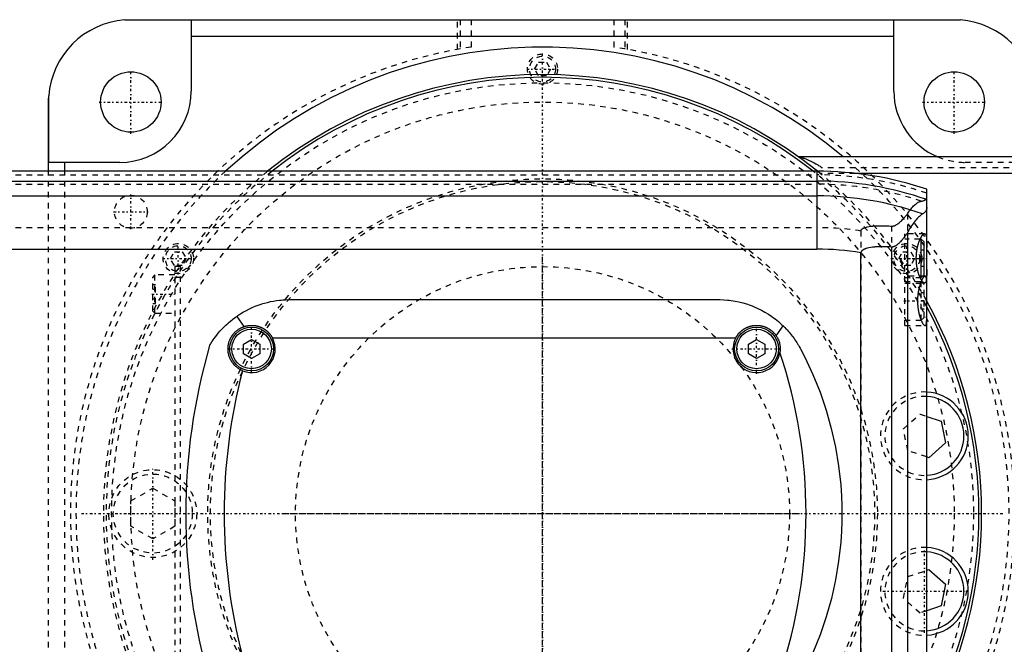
# Model space of a CAD drawing. Extents: x -502 to 174, y -90 to 90.
# Tile 12 of 13: x -95 to 84, y -24 to 90. Entities that reach past the tile are written whole.
import ezdxf

# ---------------------------------------------------------------- set-up
doc = ezdxf.new("R2010")
doc.units = 0
doc.linetypes.add('CENTER', pattern=[1.5, 0.45, -0.5, 0.05, -0.5])
doc.linetypes.add('DASHED', pattern=[2, 1, -1])
for name, color, linetype in [('AM_0', 7, 'CONTINUOUS'), ('AM_3', 7, 'DASHED'), ('AM_7', 7, 'CENTER')]:
    doc.layers.add(name, color=color, linetype=linetype)

msp = doc.modelspace()

# ---------------------------------------------------------------- linework, layer by layer
at = {"layer": 'AM_0', "color": 7, "linetype": 'CONTINUOUS'}
for p, q in [((-76.12, 89.96), (-64, 89.96)), ((-75, 90), (75, 90)), ((-64, 89.96), (-64, 77)), ((64, 89.96), (76.12, 89.96)), ((64, 77), (64, 89.96)), ((-64, 87), (64, 87)), ((-89.96, 64), (-89.96, 76.12)), ((-90, 62.39), (-90, 75)), ((127, 65), (46.64, 65)), ((-77, 64), (-89.96, 64)), ((-87, 62.39), (-87, 64)), ((50, 62.39), (-240, 62.39)), ((50, 62.39), (50, 48.19)), ((127, 62), (56.95, 62)), ((-187.95, 60.6), (50, 60.6)), ((-146.27, 57.89), (50, 57.89)), ((70, -59.1), (70, 59.1)), ((66.48, 51.17), (66.48, -51.17)), ((63.58, 48.57), (63.58, -48.57)), ((69, 50), (68.79, 50)), ((69.5, 49.5), (69, 50)), ((69, 43), (69, 50)), ((69.5, 43.5), (69.5, 49.5)), ((-125.1, 48.19), (50, 48.19)), ((58, -47.52), (58, 47.52)), ((69, 43), (69.5, 43.5)), ((68.79, 43), (69, 43)), ((-46, 39), (32, 39)), ((-55.72, 35.94), (-54.39, 34.07)), ((42.58, 32.38), (43.84, 34.2)), ((-54.5, 30.87), (-53, 31.73)), ((-54.5, 29.13), (-54.5, 30.87)), ((-53, 31.73), (-51.5, 30.87)), ((-51.5, 30.87), (-51.5, 29.13)), ((-49.19, 32), (35.19, 32)), ((37.5, 30.87), (39, 31.73)), ((37.5, 29.13), (37.5, 30.87)), ((39, 31.73), (40.5, 30.87)), ((40.5, 30.87), (40.5, 29.13)), ((-53, 28.27), (-54.5, 29.13)), ((-51.5, 29.13), (-53, 28.27)), ((39, 28.27), (37.5, 29.13)), ((40.5, 29.13), (39, 28.27)), ((70, 17.7), (72.6, 16.83)), ((72.6, 16.83), (73.41, 12.87)), ((73.41, 12.87), (70.38, 10.19)), ((70.38, 10.19), (70, 10.32)), ((70, -10.32), (70.38, -10.19)), ((70.38, -10.19), (73.41, -12.87)), ((73.41, -12.87), (72.6, -16.83)), ((72.6, -16.83), (70, -17.7))]:
    msp.add_line(p, q, dxfattribs=at)
for points in [[(-76.12, 89.96, 0), (-75.93, 89.97, 0), (-75.56, 89.99, 0), (-75.18, 90, 0), (-75, 90, 0)], [(75, 90, 0), (75.18, 90, 0), (75.56, 89.99, 0), (75.93, 89.97, 0), (76.12, 89.96, 0)], [(-90, 75, 0), (-90, 75.18, 0), (-89.99, 75.56, 0), (-89.97, 75.93, 0), (-89.96, 76.12, 0)], [(70, 55.78, 0), (70, 55.74, 0), (69.99, 55.66, 0), (69.99, 55.58, 0), (69.98, 55.55, 0), (69.97, 55.51, 0), (69.95, 55.44, 0), (69.93, 55.37, 0), (69.9, 55.3, 0), (69.87, 55.23, 0), (69.84, 55.16, 0), (69.82, 55.13, 0), (69.79, 55.1, 0), (69.75, 55.03, 0), (69.7, 54.97, 0), (69.64, 54.91, 0), (69.58, 54.85, 0), (69.51, 54.79, 0), (69.48, 54.76, 0), (69.44, 54.73, 0), (69.37, 54.68, 0), (69.28, 54.63, 0), (69.24, 54.6, 0)], [(69.24, 54.6, 0), (69.18, 54.57, 0), (69.06, 54.49, 0), (68.94, 54.39, 0), (68.87, 54.34, 0), (68.8, 54.28, 0), (68.66, 54.16, 0), (68.52, 54.02, 0), (68.37, 53.87, 0), (68.21, 53.71, 0), (68.05, 53.53, 0), (67.97, 53.43, 0), (67.89, 53.34, 0), (67.72, 53.13, 0), (67.56, 52.91, 0), (67.39, 52.68, 0), (67.22, 52.44, 0), (67.05, 52.18, 0), (66.97, 52.04, 0), (66.88, 51.91, 0), (66.72, 51.62, 0), (66.55, 51.33, 0), (66.48, 51.17, 0)], [(66.48, 51.17, 0), (66.4, 51.06, 0), (66.26, 50.84, 0), (66.11, 50.63, 0), (66.03, 50.53, 0), (65.95, 50.43, 0), (65.8, 50.23, 0), (65.65, 50.04, 0), (65.49, 49.85, 0), (65.34, 49.68, 0), (65.19, 49.52, 0), (65.11, 49.44, 0), (65.03, 49.36, 0), (64.88, 49.22, 0), (64.74, 49.09, 0), (64.58, 48.96, 0), (64.49, 48.89, 0), (64.46, 48.88, 0), (64.43, 48.86, 0), (64.42, 48.85, 0), (64.41, 48.84, 0), (64.38, 48.82, 0), (64.35, 48.8, 0), (64.32, 48.78, 0), (64.29, 48.77, 0), (64.26, 48.75, 0), (64.25, 48.74, 0), (64.24, 48.73, 0), (64.21, 48.72, 0), (64.18, 48.7, 0), (64.16, 48.7, 0), (64.15, 48.69, 0), (64.12, 48.68, 0), (64.08, 48.66, 0), (64.07, 48.66, 0), (64.05, 48.65, 0), (64.02, 48.64, 0), (63.99, 48.63, 0), (63.96, 48.62, 0), (63.93, 48.61, 0), (63.9, 48.6, 0), (63.88, 48.59, 0), (63.86, 48.59, 0), (63.83, 48.58, 0), (63.8, 48.58, 0), (63.76, 48.57, 0), (63.73, 48.57, 0), (63.7, 48.57, 0), (63.68, 48.57, 0), (63.66, 48.57, 0), (63.63, 48.57, 0), (63.6, 48.57, 0), (63.58, 48.57, 0)], [(69.59, 42, 0), (69.58, 42, 0), (69.55, 42, 0), (69.52, 42.01, 0), (69.51, 42.02, 0), (69.49, 42.02, 0), (69.46, 42.04, 0), (69.43, 42.06, 0), (69.4, 42.08, 0), (69.37, 42.1, 0), (69.33, 42.13, 0), (69.32, 42.15, 0), (69.3, 42.17, 0), (69.26, 42.2, 0), (69.23, 42.25, 0), (69.19, 42.29, 0), (69.16, 42.34, 0), (69.12, 42.39, 0), (69.1, 42.42, 0), (69.08, 42.45, 0), (69.05, 42.51, 0), (69.01, 42.57, 0), (68.99, 42.6, 0), (68.97, 42.63, 0), (68.93, 42.7, 0), (68.9, 42.77, 0), (68.88, 42.81, 0), (68.86, 42.85, 0), (68.82, 42.92, 0), (68.78, 43, 0), (68.75, 43.09, 0), (68.71, 43.17, 0), (68.68, 43.26, 0), (68.66, 43.3, 0), (68.64, 43.34, 0), (68.61, 43.43, 0), (68.58, 43.53, 0), (68.54, 43.62, 0), (68.51, 43.73, 0), (68.48, 43.83, 0), (68.46, 43.88, 0), (68.45, 43.93, 0), (68.42, 44.04, 0), (68.39, 44.16, 0), (68.36, 44.27, 0), (68.33, 44.39, 0), (68.3, 44.51, 0), (68.29, 44.57, 0), (68.28, 44.63, 0), (68.25, 44.75, 0), (68.23, 44.87, 0), (68.21, 45, 0), (68.19, 45.13, 0), (68.17, 45.26, 0), (68.16, 45.32, 0), (68.15, 45.39, 0), (68.14, 45.52, 0), (68.13, 45.65, 0), (68.12, 45.78, 0), (68.11, 45.91, 0), (68.1, 46.04, 0), (68.1, 46.11, 0), (68.09, 46.17, 0), (68.09, 46.31, 0), (68.09, 46.44, 0), (68.09, 46.5, 0), (68.09, 46.56, 0), (68.09, 46.69, 0), (68.09, 46.83, 0), (68.1, 46.89, 0), (68.1, 46.96, 0), (68.11, 47.09, 0), (68.12, 47.22, 0), (68.13, 47.35, 0), (68.14, 47.48, 0), (68.15, 47.61, 0), (68.16, 47.68, 0), (68.17, 47.74, 0), (68.19, 47.87, 0), (68.21, 48, 0), (68.23, 48.13, 0), (68.25, 48.25, 0), (68.28, 48.37, 0), (68.29, 48.43, 0), (68.3, 48.49, 0), (68.33, 48.61, 0), (68.36, 48.73, 0), (68.39, 48.84, 0), (68.42, 48.96, 0), (68.45, 49.07, 0), (68.46, 49.12, 0), (68.48, 49.17, 0), (68.51, 49.27, 0), (68.54, 49.38, 0), (68.58, 49.47, 0), (68.61, 49.57, 0), (68.64, 49.66, 0), (68.66, 49.7, 0), (68.68, 49.74, 0), (68.71, 49.83, 0), (68.75, 49.91, 0), (68.78, 50, 0), (68.82, 50.08, 0), (68.86, 50.15, 0), (68.88, 50.19, 0), (68.9, 50.23, 0), (68.93, 50.3, 0), (68.97, 50.37, 0), (68.99, 50.4, 0), (69.01, 50.43, 0), (69.05, 50.49, 0), (69.08, 50.55, 0), (69.1, 50.58, 0), (69.12, 50.61, 0), (69.16, 50.66, 0), (69.19, 50.71, 0), (69.23, 50.75, 0), (69.26, 50.8, 0), (69.3, 50.83, 0), (69.32, 50.85, 0), (69.33, 50.87, 0), (69.37, 50.9, 0), (69.4, 50.92, 0), (69.43, 50.94, 0), (69.46, 50.96, 0), (69.49, 50.98, 0), (69.51, 50.98, 0), (69.52, 50.99, 0), (69.55, 51, 0), (69.58, 51, 0), (69.59, 51, 0)], [(69.59, 51, 0), (69.62, 51, 0), (69.67, 50.98, 0), (69.72, 50.95, 0), (69.74, 50.93, 0), (69.76, 50.9, 0), (69.8, 50.83, 0), (69.84, 50.75, 0), (69.87, 50.65, 0), (69.9, 50.53, 0), (69.92, 50.4, 0), (69.93, 50.32, 0), (69.94, 50.25, 0), (69.96, 50.08, 0), (69.97, 49.91, 0), (69.98, 49.73, 0), (69.99, 49.53, 0), (69.99, 49.33, 0), (69.99, 49.22, 0), (70, 49.1, 0), (70, 48.87, 0), (70, 48.62, 0), (70, 48.5, 0)], [(63.58, 48.57, 0), (63.41, 48.58, 0), (63.07, 48.6, 0), (62.74, 48.62, 0), (62.57, 48.62, 0), (62.4, 48.63, 0), (62.07, 48.63, 0), (61.74, 48.63, 0), (61.42, 48.63, 0), (61.1, 48.62, 0), (60.78, 48.6, 0), (60.62, 48.58, 0), (60.46, 48.57, 0), (60.14, 48.54, 0), (59.8, 48.49, 0), (59.46, 48.43, 0), (59.13, 48.35, 0), (58.95, 48.3, 0), (58.9, 48.28, 0), (58.85, 48.27, 0), (58.82, 48.26, 0), (58.8, 48.25, 0), (58.75, 48.23, 0), (58.69, 48.21, 0), (58.67, 48.2, 0), (58.64, 48.19, 0), (58.59, 48.16, 0), (58.54, 48.14, 0), (58.51, 48.13, 0), (58.49, 48.11, 0), (58.44, 48.09, 0), (58.39, 48.06, 0), (58.34, 48.03, 0), (58.3, 48, 0), (58.25, 47.97, 0), (58.23, 47.95, 0), (58.21, 47.93, 0), (58.19, 47.91, 0), (58.18, 47.9, 0), (58.17, 47.9, 0), (58.17, 47.89, 0), (58.17, 47.89, 0), (58.16, 47.88, 0), (58.15, 47.88, 0), (58.15, 47.87, 0), (58.14, 47.86, 0), (58.13, 47.86, 0), (58.13, 47.85, 0), (58.13, 47.85, 0), (58.12, 47.84, 0), (58.12, 47.83, 0), (58.11, 47.83, 0), (58.11, 47.82, 0), (58.1, 47.81, 0), (58.1, 47.81, 0), (58.09, 47.81, 0), (58.09, 47.8, 0), (58.08, 47.79, 0), (58.08, 47.78, 0), (58.07, 47.78, 0), (58.07, 47.77, 0), (58.07, 47.76, 0), (58.07, 47.76, 0), (58.06, 47.75, 0), (58.06, 47.74, 0), (58.05, 47.73, 0), (58.05, 47.73, 0), (58.04, 47.72, 0), (58.04, 47.71, 0), (58.04, 47.71, 0), (58.04, 47.7, 0), (58.03, 47.69, 0), (58.03, 47.69, 0), (58.03, 47.68, 0), (58.03, 47.67, 0), (58.02, 47.67, 0), (58.02, 47.66, 0), (58.02, 47.66, 0), (58.02, 47.65, 0), (58.02, 47.64, 0), (58.01, 47.63, 0), (58.01, 47.62, 0), (58.01, 47.61, 0), (58.01, 47.61, 0), (58.01, 47.6, 0), (58.01, 47.59, 0), (58, 47.58, 0), (58, 47.57, 0), (58, 47.57, 0), (58, 47.56, 0), (58, 47.55, 0), (58, 47.55, 0), (58, 47.54, 0), (58, 47.53, 0), (58, 47.52, 0)], [(70, 44.5, 0), (70, 44.38, 0), (70, 44.13, 0), (70, 43.9, 0), (69.99, 43.78, 0), (69.99, 43.67, 0), (69.99, 43.47, 0), (69.98, 43.27, 0), (69.97, 43.09, 0), (69.96, 42.92, 0), (69.94, 42.75, 0), (69.93, 42.68, 0), (69.92, 42.6, 0), (69.9, 42.47, 0), (69.87, 42.35, 0), (69.84, 42.25, 0), (69.8, 42.17, 0), (69.76, 42.1, 0), (69.74, 42.07, 0), (69.72, 42.05, 0), (69.67, 42.02, 0), (69.62, 42, 0), (69.59, 42, 0)], [(-55.72, 35.94, 0), (-55.48, 36.11, 0), (-54.98, 36.44, 0), (-54.46, 36.74, 0), (-54.2, 36.89, 0), (-53.94, 37.03, 0), (-53.41, 37.3, 0), (-52.88, 37.55, 0), (-52.33, 37.78, 0), (-51.78, 37.99, 0), (-51.23, 38.18, 0), (-50.95, 38.26, 0), (-50.68, 38.34, 0), (-50.12, 38.49, 0), (-49.56, 38.62, 0), (-49, 38.73, 0), (-48.45, 38.82, 0), (-47.89, 38.89, 0), (-47.62, 38.92, 0), (-47.34, 38.95, 0), (-46.8, 38.98, 0), (-46.27, 39, 0), (-46, 39, 0)], [(32, 39, 0), (32.33, 39, 0), (33, 38.97, 0), (33.69, 38.92, 0), (34.03, 38.88, 0), (34.38, 38.83, 0), (35.07, 38.72, 0), (35.77, 38.58, 0), (36.46, 38.4, 0), (37.16, 38.2, 0), (37.85, 37.96, 0), (38.19, 37.83, 0), (38.53, 37.7, 0), (39.21, 37.4, 0), (39.87, 37.07, 0), (40.52, 36.71, 0), (41.16, 36.32, 0), (41.78, 35.91, 0), (42.08, 35.69, 0), (42.38, 35.46, 0), (42.96, 34.99, 0), (43.55, 34.48, 0), (43.84, 34.2, 0)], [(-60.65, 30.62, 0), (-60.65, 30.62, 0), (-60.65, 30.62, 0), (-60.65, 30.63, 0), (-60.64, 30.63, 0), (-60.64, 30.64, 0), (-60.64, 30.65, 0), (-60.63, 30.66, 0), (-60.62, 30.68, 0), (-60.61, 30.7, 0), (-60.59, 30.72, 0), (-60.59, 30.73, 0), (-60.58, 30.74, 0), (-60.57, 30.76, 0), (-60.55, 30.79, 0), (-60.53, 30.82, 0), (-60.52, 30.85, 0), (-60.5, 30.88, 0), (-60.49, 30.9, 0), (-60.48, 30.91, 0), (-60.45, 30.95, 0), (-60.43, 30.98, 0), (-60.42, 31, 0), (-60.41, 31.02, 0), (-60.39, 31.06, 0), (-60.36, 31.09, 0), (-60.35, 31.11, 0), (-60.34, 31.13, 0), (-60.31, 31.17, 0), (-60.29, 31.21, 0), (-60.26, 31.26, 0), (-60.23, 31.3, 0), (-60.2, 31.34, 0), (-60.19, 31.36, 0), (-60.17, 31.39, 0), (-60.14, 31.43, 0), (-60.11, 31.48, 0), (-60.01, 31.64, 0), (-59.81, 31.91, 0), (-59.59, 32.21, 0), (-59.35, 32.53, 0), (-59.21, 32.7, 0), (-59.07, 32.87, 0), (-58.77, 33.22, 0), (-58.43, 33.59, 0), (-58.07, 33.97, 0), (-57.69, 34.35, 0), (-57.28, 34.72, 0), (-57.07, 34.9, 0), (-56.86, 35.08, 0), (-56.41, 35.44, 0), (-55.96, 35.78, 0), (-55.72, 35.94, 0)], [(-54.39, 34.07, 0), (-54.36, 34.08, 0), (-54.31, 34.1, 0), (-54.26, 34.11, 0), (-54.23, 34.12, 0), (-54.2, 34.13, 0), (-54.15, 34.14, 0), (-54.09, 34.16, 0), (-54.03, 34.17, 0), (-53.98, 34.19, 0), (-53.92, 34.2, 0), (-53.9, 34.21, 0), (-53.87, 34.21, 0), (-53.81, 34.22, 0), (-53.76, 34.23, 0), (-53.7, 34.24, 0), (-53.64, 34.25, 0), (-53.59, 34.26, 0), (-53.56, 34.26, 0), (-53.53, 34.27, 0), (-53.48, 34.27, 0), (-53.42, 34.28, 0), (-53.39, 34.28, 0), (-53.37, 34.28, 0), (-53.31, 34.29, 0), (-53.25, 34.29, 0), (-53.23, 34.29, 0), (-53.2, 34.3, 0), (-53.14, 34.3, 0), (-53.09, 34.3, 0), (-53.03, 34.3, 0), (-52.98, 34.3, 0), (-52.93, 34.3, 0), (-52.9, 34.3, 0), (-52.87, 34.3, 0), (-52.82, 34.3, 0), (-52.76, 34.29, 0), (-52.7, 34.29, 0), (-52.65, 34.29, 0), (-52.59, 34.28, 0), (-52.57, 34.28, 0), (-52.54, 34.28, 0), (-52.48, 34.27, 0), (-52.43, 34.26, 0), (-52.37, 34.25, 0), (-52.31, 34.25, 0), (-52.26, 34.24, 0), (-52.23, 34.23, 0), (-52.2, 34.23, 0), (-52.15, 34.21, 0), (-52.09, 34.2, 0), (-52.04, 34.19, 0), (-51.98, 34.18, 0), (-51.92, 34.16, 0), (-51.9, 34.16, 0), (-51.87, 34.15, 0), (-51.81, 34.13, 0), (-51.76, 34.12, 0), (-51.7, 34.1, 0), (-51.65, 34.08, 0), (-51.6, 34.06, 0), (-51.57, 34.05, 0), (-51.54, 34.05, 0), (-51.49, 34.03, 0), (-51.43, 34, 0), (-51.41, 33.99, 0), (-51.38, 33.98, 0), (-51.33, 33.96, 0), (-51.28, 33.94, 0), (-51.25, 33.93, 0), (-51.22, 33.92, 0), (-51.17, 33.89, 0), (-51.12, 33.87, 0), (-51.07, 33.84, 0), (-51.02, 33.82, 0), (-50.97, 33.79, 0), (-50.94, 33.77, 0), (-50.92, 33.76, 0), (-50.87, 33.73, 0), (-50.82, 33.7, 0), (-50.77, 33.68, 0), (-50.72, 33.65, 0), (-50.67, 33.61, 0), (-50.65, 33.6, 0), (-50.62, 33.58, 0), (-50.58, 33.55, 0), (-50.53, 33.52, 0), (-50.48, 33.49, 0), (-50.44, 33.45, 0), (-50.39, 33.42, 0), (-50.37, 33.4, 0), (-50.35, 33.39, 0), (-50.31, 33.35, 0), (-50.26, 33.32, 0), (-50.22, 33.28, 0), (-50.18, 33.24, 0), (-50.14, 33.21, 0), (-50.12, 33.19, 0), (-50.09, 33.17, 0), (-50.05, 33.13, 0), (-50.01, 33.09, 0), (-49.98, 33.06, 0), (-49.94, 33.02, 0), (-49.9, 32.98, 0), (-49.88, 32.96, 0), (-49.86, 32.94, 0), (-49.82, 32.9, 0), (-49.79, 32.86, 0), (-49.77, 32.84, 0), (-49.75, 32.82, 0), (-49.72, 32.77, 0), (-49.68, 32.73, 0), (-49.66, 32.71, 0), (-49.64, 32.69, 0), (-49.61, 32.64, 0), (-49.58, 32.6, 0), (-49.54, 32.56, 0), (-49.51, 32.51, 0), (-49.48, 32.46, 0), (-49.46, 32.44, 0), (-49.44, 32.42, 0), (-49.41, 32.37, 0), (-49.38, 32.32, 0), (-49.35, 32.27, 0), (-49.32, 32.22, 0), (-49.29, 32.18, 0), (-49.28, 32.15, 0), (-49.26, 32.13, 0), (-49.23, 32.08, 0), (-49.21, 32.03, 0), (-49.19, 32, 0)], [(35.19, 32, 0), (35.21, 32.04, 0), (35.25, 32.11, 0), (35.3, 32.18, 0), (35.32, 32.22, 0), (35.34, 32.25, 0), (35.38, 32.33, 0), (35.43, 32.4, 0), (35.48, 32.46, 0), (35.52, 32.53, 0), (35.57, 32.6, 0), (35.6, 32.63, 0), (35.62, 32.66, 0), (35.67, 32.73, 0), (35.73, 32.79, 0), (35.78, 32.85, 0), (35.83, 32.91, 0), (35.89, 32.97, 0), (35.92, 33, 0), (35.94, 33.03, 0), (36, 33.08, 0), (36.06, 33.14, 0), (36.09, 33.16, 0), (36.12, 33.19, 0), (36.18, 33.25, 0), (36.24, 33.3, 0), (36.27, 33.32, 0), (36.3, 33.35, 0), (36.37, 33.4, 0), (36.43, 33.45, 0), (36.5, 33.5, 0), (36.57, 33.55, 0), (36.64, 33.59, 0), (36.67, 33.62, 0), (36.71, 33.64, 0), (36.78, 33.68, 0), (36.85, 33.72, 0), (36.92, 33.77, 0), (37, 33.8, 0), (37.07, 33.84, 0), (37.11, 33.86, 0), (37.15, 33.88, 0), (37.22, 33.92, 0), (37.3, 33.95, 0), (37.38, 33.98, 0), (37.46, 34.01, 0), (37.53, 34.04, 0), (37.57, 34.06, 0), (37.61, 34.07, 0), (37.69, 34.1, 0), (37.77, 34.12, 0), (37.85, 34.14, 0), (37.93, 34.17, 0), (38.02, 34.19, 0), (38.06, 34.2, 0), (38.1, 34.2, 0), (38.18, 34.22, 0), (38.26, 34.24, 0), (38.34, 34.25, 0), (38.42, 34.26, 0), (38.51, 34.27, 0), (38.55, 34.28, 0), (38.59, 34.28, 0), (38.67, 34.29, 0), (38.75, 34.29, 0), (38.79, 34.29, 0), (38.83, 34.3, 0), (38.91, 34.3, 0), (38.99, 34.3, 0), (39.03, 34.3, 0), (39.07, 34.3, 0), (39.15, 34.3, 0), (39.23, 34.29, 0), (39.31, 34.29, 0), (39.39, 34.28, 0), (39.48, 34.27, 0), (39.52, 34.27, 0), (39.56, 34.26, 0), (39.64, 34.25, 0), (39.72, 34.24, 0), (39.8, 34.22, 0), (39.88, 34.21, 0), (39.97, 34.19, 0), (40.01, 34.18, 0), (40.05, 34.17, 0), (40.13, 34.15, 0), (40.21, 34.13, 0), (40.29, 34.1, 0), (40.37, 34.08, 0), (40.45, 34.05, 0), (40.49, 34.03, 0), (40.53, 34.02, 0), (40.61, 33.99, 0), (40.68, 33.96, 0), (40.76, 33.92, 0), (40.84, 33.89, 0), (40.91, 33.85, 0), (40.95, 33.83, 0), (40.99, 33.81, 0), (41.06, 33.77, 0), (41.13, 33.73, 0), (41.21, 33.69, 0), (41.28, 33.65, 0), (41.35, 33.6, 0), (41.38, 33.58, 0), (41.42, 33.56, 0), (41.48, 33.51, 0), (41.55, 33.46, 0), (41.58, 33.44, 0), (41.62, 33.41, 0), (41.68, 33.36, 0), (41.75, 33.31, 0), (41.78, 33.28, 0), (41.81, 33.26, 0), (41.87, 33.2, 0), (41.93, 33.15, 0), (41.99, 33.09, 0), (42.04, 33.04, 0), (42.1, 32.98, 0), (42.13, 32.95, 0), (42.15, 32.92, 0), (42.21, 32.86, 0), (42.26, 32.8, 0), (42.31, 32.74, 0), (42.36, 32.68, 0), (42.42, 32.61, 0), (42.44, 32.58, 0), (42.46, 32.55, 0), (42.51, 32.48, 0), (42.56, 32.41, 0), (42.58, 32.38, 0)], [(43.84, 34.2, 0), (43.95, 34.1, 0), (44.15, 33.89, 0), (44.35, 33.68, 0), (44.45, 33.58, 0), (44.55, 33.47, 0), (44.74, 33.26, 0), (44.93, 33.04, 0), (45.12, 32.82, 0), (45.3, 32.59, 0), (45.48, 32.36, 0), (45.57, 32.25, 0), (45.65, 32.13, 0), (45.82, 31.9, 0), (45.99, 31.66, 0), (46.15, 31.42, 0), (46.31, 31.17, 0), (46.47, 30.93, 0), (46.54, 30.8, 0), (46.62, 30.68, 0), (46.76, 30.43, 0), (46.91, 30.17, 0), (46.98, 30.04, 0)], [(-54.66, 26.03, 0), (-54.7, 26.05, 0), (-54.79, 26.09, 0), (-54.88, 26.13, 0), (-54.92, 26.15, 0), (-54.97, 26.18, 0), (-55.05, 26.22, 0), (-55.14, 26.27, 0), (-55.22, 26.32, 0), (-55.31, 26.37, 0), (-55.39, 26.42, 0), (-55.43, 26.45, 0), (-55.47, 26.48, 0), (-55.55, 26.54, 0), (-55.63, 26.59, 0), (-55.7, 26.66, 0), (-55.78, 26.72, 0), (-55.85, 26.78, 0), (-55.89, 26.81, 0), (-55.92, 26.84, 0), (-55.99, 26.91, 0), (-56.06, 26.98, 0), (-56.09, 27.01, 0), (-56.13, 27.05, 0), (-56.19, 27.12, 0), (-56.26, 27.19, 0), (-56.29, 27.23, 0), (-56.32, 27.26, 0), (-56.38, 27.34, 0), (-56.44, 27.41, 0), (-56.49, 27.49, 0), (-56.55, 27.57, 0), (-56.6, 27.65, 0), (-56.63, 27.69, 0), (-56.65, 27.73, 0), (-56.7, 27.81, 0), (-56.75, 27.89, 0), (-56.79, 27.98, 0), (-56.84, 28.06, 0), (-56.88, 28.14, 0), (-56.9, 28.19, 0), (-56.92, 28.23, 0), (-56.96, 28.32, 0), (-56.99, 28.41, 0), (-57.03, 28.49, 0), (-57.06, 28.58, 0), (-57.09, 28.67, 0), (-57.1, 28.72, 0), (-57.12, 28.76, 0), (-57.15, 28.86, 0), (-57.17, 28.95, 0), (-57.19, 29.04, 0), (-57.21, 29.13, 0), (-57.23, 29.23, 0), (-57.24, 29.27, 0), (-57.25, 29.32, 0), (-57.26, 29.42, 0), (-57.27, 29.51, 0), (-57.28, 29.61, 0), (-57.29, 29.7, 0), (-57.3, 29.8, 0), (-57.3, 29.85, 0), (-57.3, 29.89, 0), (-57.3, 29.99, 0), (-57.3, 30.09, 0), (-57.3, 30.14, 0), (-57.3, 30.18, 0), (-57.29, 30.28, 0), (-57.28, 30.38, 0), (-57.28, 30.43, 0), (-57.27, 30.48, 0), (-57.26, 30.57, 0), (-57.25, 30.67, 0), (-57.23, 30.77, 0), (-57.21, 30.86, 0), (-57.19, 30.96, 0), (-57.18, 31.01, 0), (-57.17, 31.05, 0), (-57.14, 31.15, 0), (-57.12, 31.24, 0), (-57.09, 31.33, 0), (-57.06, 31.43, 0), (-57.02, 31.52, 0), (-57.01, 31.56, 0), (-56.99, 31.61, 0), (-56.95, 31.7, 0), (-56.91, 31.79, 0), (-56.87, 31.87, 0), (-56.83, 31.96, 0), (-56.78, 32.05, 0), (-56.76, 32.09, 0), (-56.73, 32.13, 0), (-56.68, 32.22, 0), (-56.63, 32.3, 0), (-56.58, 32.38, 0), (-56.53, 32.46, 0), (-56.47, 32.54, 0), (-56.44, 32.58, 0), (-56.41, 32.62, 0), (-56.35, 32.69, 0), (-56.29, 32.77, 0), (-56.23, 32.84, 0), (-56.17, 32.91, 0), (-56.1, 32.98, 0), (-56.07, 33.01, 0), (-56.03, 33.05, 0), (-55.97, 33.11, 0), (-55.9, 33.18, 0), (-55.86, 33.21, 0), (-55.82, 33.24, 0), (-55.75, 33.3, 0), (-55.68, 33.36, 0), (-55.64, 33.39, 0), (-55.6, 33.42, 0), (-55.53, 33.48, 0), (-55.45, 33.53, 0), (-55.37, 33.59, 0), (-55.29, 33.64, 0), (-55.21, 33.69, 0), (-55.17, 33.71, 0), (-55.13, 33.74, 0), (-55.05, 33.78, 0), (-54.96, 33.83, 0), (-54.88, 33.87, 0), (-54.79, 33.91, 0), (-54.7, 33.95, 0), (-54.66, 33.97, 0), (-54.62, 33.99, 0), (-54.53, 34.02, 0), (-54.44, 34.05, 0), (-54.39, 34.07, 0)], [(42.58, 32.38, 0), (42.63, 32.3, 0), (42.72, 32.15, 0), (42.81, 32, 0), (42.85, 31.92, 0), (42.89, 31.84, 0), (42.96, 31.68, 0), (43.03, 31.51, 0), (43.08, 31.35, 0), (43.14, 31.18, 0), (43.18, 31.01, 0), (43.2, 30.92, 0), (43.22, 30.84, 0), (43.25, 30.66, 0), (43.27, 30.49, 0), (43.29, 30.31, 0), (43.3, 30.13, 0), (43.3, 29.96, 0), (43.3, 29.87, 0), (43.29, 29.78, 0), (43.28, 29.61, 0), (43.26, 29.43, 0), (43.25, 29.34, 0)], [(46.98, 30.04, 0), (47.78, 28.5, 0), (49.26, 25.34, 0), (50.56, 22.12, 0), (51.14, 20.48, 0), (51.68, 18.83, 0), (52.61, 15.49, 0), (53.37, 12.11, 0), (53.94, 8.69, 0), (54.32, 5.23, 0), (54.45, 3.2, 0), (54.48, 2.63, 0), (54.5, 2.05, 0), (54.51, 1.76, 0), (54.52, 1.47, 0), (54.53, 0.89, 0), (54.53, 0.31, 0), (54.53, 0.02, 0), (54.53, -0.27, 0), (54.53, -0.86, 0), (54.52, -1.44, 0), (54.51, -1.73, 0), (54.5, -2.02, 0), (54.48, -2.6, 0), (54.45, -3.18, 0), (54.32, -5.21, 0), (53.94, -8.67, 0), (53.37, -12.1, 0), (52.62, -15.49, 0), (51.68, -18.83, 0), (51.14, -20.48, 0), (50.56, -22.12, 0), (49.26, -25.35, 0)]]:
    msp.add_polyline3d(points, dxfattribs=at)
for centre, radius in [((-75, 75), 5.5), ((75, 75), 5.5), ((-53, 30), 4), ((-53, 30), 3.6), ((39, 30), 4), ((39, 30), 3.6)]:
    msp.add_circle(centre, radius, dxfattribs=at)
for centre, radius, start, end in [((-75, 75), 15, 94.2866, 175.7134), ((75, 75), 15, 4.2866, 85.7134), ((0, 0), 85, 49.8808, 132.7792), ((0, 0), 80, 51.2468, 128.7532), ((0, 0), 79.5, 51.698, 128.302), ((-77, 77), 13, 270, 0), ((77, 77), 13, 180, 247.3801), ((50, 0), 62.39, 71.3023, 90), ((50, 0), 60.6, 70.7279, 90), ((50, 0), 57.89, 70.5884, 90), ((50, 0), 48.19, 80.4445, 90), ((0, 0), 80, 331.045, 28.955), ((0, 0), 79.5, 331.7031, 28.2969), ((45, 0), 110, 163.8371, 196.1629), ((-53, 30), 4.3, 247.3468, 27.7177), ((39, 30), 4.3, 152.2823, 351.2132), ((-45, 0), 93, 341.6079, 18.3921), ((45, 0), 103, 165.3606, 194.6394), ((69.57, 14.16), 8, 273.0478, 86.9522), ((69.57, 14.16), 7.2, 273.3868, 86.6132), ((69.57, -14.16), 8, 273.0478, 86.9522), ((69.57, -14.16), 7.2, 273.3868, 86.6132)]:
    msp.add_arc(centre, radius, start, end, dxfattribs=at)
at = {"layer": 'AM_3', "color": 6, "linetype": 'DASHED'}
for p, q in [((-15.5, 84.59), (-15.5, 90)), ((-15, 90), (-15, 84.68)), ((-13, 90), (-13, 85.01)), ((13, 90), (13, 85.01)), ((15, 90), (15, 84.68)), ((15.5, 84.59), (15.5, 90)), ((-1.44, 81), (-0.72, 82.25)), ((-0.72, 79.75), (-1.44, 81)), ((-0.72, 82.25), (0.72, 82.25)), ((0.72, 82.25), (1.44, 81)), ((1.44, 81), (0.72, 79.75)), ((0.72, 79.75), (-0.72, 79.75)), ((125, 63), (50.91, 63)), ((89.96, 64), (77, 64)), ((-240, 61.72), (50, 61.72)), ((-90, -62.39), (-90, 62.39)), ((-87, -62.39), (-87, 62.39)), ((56.95, 62), (50.56, 62)), ((-240, 60.02), (50, 60.02)), ((66.48, 54.6), (66.48, -54.6)), ((-240, 52.11), (50, 52.11)), ((63.58, 52.38), (63.58, -52.38)), ((58, 51.49), (58, -51.49)), ((69.59, 51), (66, 51)), ((66, 34.25), (66, 51)), ((68.79, 50), (66, 50)), ((-67.79, 46.46), (-67.07, 47.71)), ((-67.07, 47.71), (-65.63, 47.71)), ((-65.63, 47.71), (-64.91, 46.46)), ((64.91, 46.46), (65.63, 47.71)), ((65.63, 47.71), (67.07, 47.71)), ((67.07, 47.71), (67.79, 46.46)), ((69.5, 48), (69, 48)), ((-67.07, 45.21), (-67.79, 46.46)), ((-65.63, 45.21), (-67.07, 45.21)), ((-66, 45), (-67, 45)), ((-67, 45), (-67, -45)), ((-66, 45.21), (-66, -45.21)), ((-64.91, 46.46), (-65.63, 45.21)), ((65.63, 45.21), (64.91, 46.46)), ((67.07, 45.21), (65.63, 45.21)), ((67.79, 46.46), (67.07, 45.21)), ((69.5, 46.5), (69, 46.5)), ((69.5, 45), (69, 45)), ((-70.6, 43.5), (-71, 43.1)), ((-71, 36.9), (-71, 43.1)), ((-67, 43.5), (-70.6, 43.5)), ((-70.6, 36.5), (-70.6, 43.5)), ((69.69, 43.25), (66, 43.25)), ((-71, 41.73), (-70.5, 41.73)), ((-70.5, 38.27), (-70.5, 41.73)), ((-66, 43), (-67, 43)), ((66, 43), (68.79, 43)), ((69, 42.25), (66, 42.25)), ((66, 42), (69.59, 42)), ((69.5, 41.75), (69, 42.25)), ((69, 35.25), (69, 42.25)), ((69.5, 35.75), (69.5, 41.75)), ((-71, 40.87), (-70.5, 40.87)), ((69.5, 40.25), (69, 40.25)), ((-71, 39.13), (-70.5, 39.13)), ((-71, 38.27), (-70.5, 38.27)), ((69.5, 38.75), (69, 38.75)), ((-71, 36.9), (-70.6, 36.5)), ((-70.6, 36.5), (-67, 36.5)), ((69.5, 37.25), (69, 37.25)), ((66, 35.25), (69, 35.25)), ((66, 34.25), (69.69, 34.25)), ((69, 35.25), (69.5, 35.75)), ((65.74, 15.44), (68.77, 18.12)), ((68.77, 18.12), (70, 17.7)), ((66.55, 11.48), (65.74, 15.44)), ((70, 10.32), (66.55, 11.48)), ((-75, 2.31), (-71, 4.62)), ((-71, 4.62), (-67, 2.31)), ((-75, -2.31), (-75, 2.31)), ((-67, 2.31), (-67, -2.31)), ((-71, -4.62), (-75, -2.31)), ((-67, -2.31), (-71, -4.62)), ((66.55, -11.48), (70, -10.32)), ((65.74, -15.44), (66.55, -11.48)), ((68.77, -18.12), (65.74, -15.44)), ((70, -17.7), (68.77, -18.12))]:
    msp.add_line(p, q, dxfattribs=at)
for points in [[(46.81, 65, 0), (46.82, 65, 0), (46.83, 65, 0), (46.85, 65, 0), (46.86, 65, 0), (46.87, 64.99, 0), (46.89, 64.99, 0), (46.91, 64.99, 0), (46.93, 64.98, 0), (46.96, 64.98, 0), (46.98, 64.97, 0), (47, 64.97, 0), (47.01, 64.97, 0), (47.03, 64.96, 0), (47.06, 64.95, 0), (47.09, 64.94, 0), (47.12, 64.94, 0), (47.15, 64.93, 0), (47.16, 64.92, 0), (47.18, 64.92, 0), (47.21, 64.91, 0), (47.24, 64.9, 0), (47.25, 64.89, 0), (47.27, 64.89, 0), (47.3, 64.88, 0), (47.34, 64.87, 0), (47.35, 64.86, 0), (47.37, 64.86, 0), (47.4, 64.85, 0), (47.44, 64.83, 0), (47.47, 64.82, 0), (47.5, 64.81, 0), (47.54, 64.8, 0), (47.56, 64.79, 0), (47.57, 64.79, 0), (47.61, 64.77, 0), (47.64, 64.76, 0), (47.77, 64.71, 0), (47.99, 64.62, 0), (48.23, 64.53, 0), (48.47, 64.42, 0), (48.6, 64.36, 0), (48.73, 64.3, 0), (48.99, 64.18, 0), (49.25, 64.05, 0), (49.51, 63.91, 0), (49.77, 63.76, 0), (50.04, 63.61, 0), (50.17, 63.53, 0), (50.29, 63.45, 0), (50.55, 63.28, 0), (50.69, 63.17, 0), (50.73, 63.14, 0), (50.77, 63.11, 0), (50.79, 63.09, 0), (50.81, 63.08, 0), (50.85, 63.05, 0), (50.89, 63.02, 0), (50.91, 63, 0)], [(69.01, 56.93, 0), (69.06, 56.94, 0), (69.17, 56.96, 0), (69.27, 56.98, 0), (69.32, 56.99, 0), (69.36, 57, 0), (69.45, 57.03, 0), (69.53, 57.06, 0), (69.6, 57.09, 0), (69.67, 57.12, 0), (69.73, 57.15, 0), (69.76, 57.17, 0), (69.79, 57.19, 0), (69.83, 57.23, 0), (69.88, 57.27, 0), (69.91, 57.31, 0), (69.94, 57.36, 0), (69.96, 57.4, 0), (69.97, 57.43, 0), (69.98, 57.45, 0), (69.99, 57.5, 0), (70, 57.55, 0), (70, 57.58, 0)], [(66.48, 54.6, 0), (66.55, 54.72, 0), (66.7, 54.94, 0), (66.85, 55.16, 0), (66.92, 55.26, 0), (67, 55.36, 0), (67.15, 55.55, 0), (67.3, 55.73, 0), (67.46, 55.9, 0), (67.61, 56.06, 0), (67.76, 56.2, 0), (67.83, 56.27, 0), (67.91, 56.33, 0), (68.05, 56.45, 0), (68.19, 56.55, 0), (68.33, 56.65, 0), (68.46, 56.73, 0), (68.59, 56.8, 0), (68.66, 56.82, 0), (68.72, 56.85, 0), (68.84, 56.89, 0), (68.95, 56.92, 0), (69.01, 56.93, 0)], [(63.58, 52.38, 0), (63.6, 52.38, 0), (63.63, 52.38, 0), (63.66, 52.38, 0), (63.67, 52.38, 0), (63.69, 52.38, 0), (63.72, 52.38, 0), (63.75, 52.38, 0), (63.77, 52.38, 0), (63.8, 52.38, 0), (63.83, 52.39, 0), (63.85, 52.39, 0), (63.86, 52.39, 0), (63.89, 52.4, 0), (63.92, 52.41, 0), (63.95, 52.41, 0), (63.98, 52.42, 0), (64.01, 52.43, 0), (64.02, 52.43, 0), (64.04, 52.44, 0), (64.06, 52.45, 0), (64.09, 52.46, 0), (64.11, 52.46, 0), (64.12, 52.47, 0), (64.15, 52.48, 0), (64.17, 52.49, 0), (64.19, 52.5, 0), (64.2, 52.5, 0), (64.23, 52.51, 0), (64.26, 52.53, 0), (64.28, 52.54, 0), (64.31, 52.55, 0), (64.34, 52.57, 0), (64.35, 52.57, 0), (64.36, 52.58, 0), (64.39, 52.6, 0), (64.41, 52.61, 0), (64.5, 52.66, 0), (64.65, 52.76, 0), (64.81, 52.88, 0), (64.96, 53, 0), (65.04, 53.06, 0), (65.12, 53.13, 0), (65.27, 53.27, 0), (65.43, 53.43, 0), (65.6, 53.59, 0), (65.76, 53.76, 0), (65.92, 53.94, 0), (66, 54.03, 0), (66.08, 54.12, 0), (66.24, 54.31, 0), (66.4, 54.5, 0), (66.48, 54.6, 0)], [(58, 51.49, 0), (58, 51.5, 0), (58, 51.51, 0), (58, 51.52, 0), (58, 51.52, 0), (58, 51.53, 0), (58, 51.53, 0), (58, 51.54, 0), (58.01, 51.55, 0), (58.01, 51.56, 0), (58.01, 51.57, 0), (58.01, 51.57, 0), (58.01, 51.58, 0), (58.01, 51.59, 0), (58.02, 51.6, 0), (58.02, 51.6, 0), (58.02, 51.61, 0), (58.02, 51.62, 0), (58.03, 51.63, 0), (58.03, 51.63, 0), (58.03, 51.64, 0), (58.04, 51.65, 0), (58.04, 51.65, 0), (58.04, 51.66, 0), (58.04, 51.67, 0), (58.05, 51.67, 0), (58.05, 51.68, 0), (58.05, 51.68, 0), (58.06, 51.69, 0), (58.06, 51.7, 0), (58.07, 51.7, 0), (58.07, 51.71, 0), (58.08, 51.72, 0), (58.08, 51.72, 0), (58.08, 51.73, 0), (58.09, 51.73, 0), (58.09, 51.74, 0), (58.1, 51.75, 0), (58.1, 51.76, 0), (58.11, 51.76, 0), (58.11, 51.77, 0), (58.12, 51.77, 0), (58.12, 51.78, 0), (58.13, 51.78, 0), (58.14, 51.79, 0), (58.14, 51.8, 0), (58.15, 51.8, 0), (58.15, 51.81, 0), (58.16, 51.81, 0), (58.16, 51.82, 0), (58.17, 51.82, 0), (58.19, 51.84, 0), (58.24, 51.87, 0), (58.26, 51.89, 0), (58.28, 51.91, 0), (58.33, 51.93, 0), (58.37, 51.96, 0), (58.42, 51.99, 0), (58.48, 52.01, 0), (58.53, 52.04, 0), (58.55, 52.05, 0), (58.58, 52.06, 0), (58.63, 52.08, 0), (58.68, 52.1, 0), (58.71, 52.1, 0), (58.73, 52.11, 0), (58.78, 52.13, 0), (58.83, 52.15, 0), (58.86, 52.15, 0), (58.88, 52.16, 0), (58.93, 52.17, 0), (58.99, 52.19, 0), (59.17, 52.23, 0), (59.51, 52.3, 0), (59.84, 52.35, 0), (60.18, 52.39, 0), (60.49, 52.41, 0), (60.65, 52.42, 0), (60.81, 52.43, 0), (61.12, 52.45, 0), (61.44, 52.45, 0), (61.77, 52.45, 0), (62.09, 52.45, 0), (62.42, 52.44, 0), (62.58, 52.44, 0), (62.75, 52.43, 0), (63.08, 52.41, 0), (63.41, 52.39, 0), (63.58, 52.38, 0)], [(69.69, 43.25, 0), (69.67, 43.25, 0), (69.65, 43.24, 0), (69.62, 43.24, 0), (69.6, 43.23, 0), (69.59, 43.22, 0), (69.56, 43.2, 0), (69.53, 43.18, 0), (69.49, 43.15, 0), (69.46, 43.12, 0), (69.42, 43.08, 0), (69.41, 43.06, 0), (69.39, 43.03, 0), (69.35, 42.98, 0), (69.31, 42.93, 0), (69.28, 42.87, 0), (69.24, 42.81, 0), (69.2, 42.75, 0), (69.18, 42.71, 0), (69.16, 42.67, 0), (69.12, 42.6, 0), (69.08, 42.52, 0), (69.06, 42.48, 0)], [(70, 41.54, 0), (70, 41.63, 0), (70, 41.79, 0), (70, 41.95, 0), (69.99, 42.03, 0), (69.99, 42.1, 0), (69.99, 42.25, 0), (69.98, 42.39, 0), (69.97, 42.51, 0), (69.96, 42.64, 0), (69.95, 42.75, 0), (69.94, 42.8, 0), (69.93, 42.85, 0), (69.91, 42.94, 0), (69.89, 43.02, 0), (69.87, 43.08, 0), (69.84, 43.14, 0), (69.81, 43.18, 0), (69.79, 43.2, 0), (69.78, 43.22, 0), (69.74, 43.24, 0), (69.7, 43.25, 0), (69.69, 43.25, 0)], [(68.86, 42, 0), (68.86, 41.98, 0), (68.84, 41.93, 0), (68.82, 41.88, 0), (68.81, 41.86, 0), (68.81, 41.83, 0), (68.79, 41.78, 0), (68.77, 41.73, 0), (68.76, 41.68, 0), (68.74, 41.63, 0), (68.72, 41.58, 0), (68.71, 41.55, 0), (68.71, 41.52, 0), (68.69, 41.47, 0), (68.67, 41.41, 0), (68.66, 41.35, 0), (68.64, 41.29, 0), (68.63, 41.24, 0), (68.62, 41.21, 0), (68.61, 41.18, 0), (68.6, 41.12, 0), (68.58, 41.05, 0), (68.57, 41.02, 0), (68.57, 40.99, 0), (68.55, 40.93, 0), (68.54, 40.87, 0), (68.53, 40.84, 0), (68.53, 40.8, 0), (68.51, 40.74, 0), (68.5, 40.67, 0), (68.49, 40.61, 0), (68.48, 40.54, 0), (68.46, 40.48, 0), (68.46, 40.44, 0), (68.45, 40.41, 0), (68.44, 40.34, 0), (68.43, 40.27, 0), (68.42, 40.2, 0), (68.41, 40.14, 0), (68.4, 40.07, 0), (68.4, 40.03, 0), (68.39, 40, 0), (68.38, 39.93, 0), (68.38, 39.86, 0), (68.37, 39.79, 0), (68.36, 39.72, 0), (68.36, 39.65, 0), (68.35, 39.61, 0), (68.35, 39.58, 0), (68.34, 39.51, 0), (68.34, 39.43, 0), (68.33, 39.36, 0), (68.33, 39.29, 0), (68.33, 39.22, 0), (68.33, 39.19, 0), (68.32, 39.15, 0), (68.32, 39.08, 0), (68.32, 39.01, 0), (68.32, 38.94, 0), (68.32, 38.87, 0), (68.32, 38.8, 0), (68.32, 38.77, 0), (68.32, 38.73, 0), (68.32, 38.66, 0), (68.32, 38.59, 0), (68.32, 38.56, 0), (68.32, 38.52, 0), (68.32, 38.45, 0), (68.32, 38.38, 0), (68.32, 38.35, 0), (68.33, 38.31, 0), (68.33, 38.24, 0), (68.33, 38.17, 0), (68.34, 38.1, 0), (68.34, 38.03, 0), (68.35, 37.96, 0), (68.35, 37.92, 0), (68.35, 37.89, 0), (68.36, 37.82, 0), (68.37, 37.75, 0), (68.37, 37.68, 0), (68.38, 37.61, 0), (68.39, 37.54, 0), (68.39, 37.5, 0), (68.4, 37.47, 0), (68.41, 37.4, 0), (68.42, 37.33, 0), (68.43, 37.26, 0), (68.44, 37.19, 0), (68.45, 37.12, 0), (68.45, 37.09, 0), (68.46, 37.06, 0), (68.47, 36.99, 0), (68.48, 36.92, 0), (68.49, 36.86, 0), (68.51, 36.79, 0), (68.52, 36.73, 0), (68.53, 36.7, 0), (68.53, 36.66, 0), (68.55, 36.6, 0), (68.56, 36.54, 0), (68.57, 36.48, 0), (68.59, 36.41, 0), (68.6, 36.35, 0), (68.61, 36.32, 0), (68.62, 36.29, 0), (68.63, 36.23, 0), (68.65, 36.18, 0), (68.66, 36.15, 0), (68.67, 36.12, 0), (68.68, 36.06, 0), (68.7, 36.01, 0), (68.71, 35.98, 0), (68.71, 35.95, 0), (68.73, 35.9, 0), (68.75, 35.84, 0), (68.76, 35.79, 0), (68.78, 35.74, 0), (68.8, 35.69, 0), (68.81, 35.67, 0), (68.81, 35.64, 0), (68.83, 35.59, 0), (68.85, 35.54, 0), (68.86, 35.5, 0), (68.88, 35.45, 0), (68.9, 35.41, 0), (68.91, 35.38, 0), (68.92, 35.36, 0), (68.94, 35.32, 0), (68.95, 35.27, 0), (68.96, 35.25, 0)], [(68.96, 42.25, 0), (68.95, 42.21, 0), (68.91, 42.13, 0), (68.88, 42.04, 0), (68.86, 42, 0)], [(69.06, 42.48, 0), (69.05, 42.44, 0), (69.01, 42.37, 0), (68.98, 42.29, 0), (68.96, 42.25, 0)], [(69.69, 34.25, 0), (69.7, 34.25, 0), (69.74, 34.26, 0), (69.78, 34.28, 0), (69.79, 34.3, 0), (69.81, 34.32, 0), (69.84, 34.36, 0), (69.87, 34.42, 0), (69.89, 34.48, 0), (69.91, 34.56, 0), (69.93, 34.65, 0), (69.94, 34.7, 0), (69.95, 34.75, 0), (69.96, 34.86, 0), (69.97, 34.99, 0), (69.98, 35.11, 0), (69.99, 35.25, 0), (69.99, 35.4, 0), (69.99, 35.47, 0), (70, 35.55, 0), (70, 35.71, 0), (70, 35.87, 0), (70, 35.96, 0)], [(68.96, 35.25, 0), (68.98, 35.2, 0), (69.03, 35.1, 0), (69.07, 35, 0), (69.09, 34.95, 0), (69.12, 34.91, 0), (69.16, 34.82, 0), (69.21, 34.74, 0), (69.25, 34.67, 0), (69.29, 34.6, 0), (69.34, 34.53, 0), (69.36, 34.51, 0), (69.38, 34.48, 0), (69.42, 34.43, 0), (69.46, 34.38, 0), (69.5, 34.34, 0), (69.54, 34.31, 0), (69.57, 34.29, 0), (69.59, 34.28, 0), (69.61, 34.27, 0), (69.64, 34.26, 0), (69.67, 34.25, 0), (69.69, 34.25, 0)]]:
    msp.add_polyline3d(points, dxfattribs=at)
for centre, radius in [((0, 81), 2.75), ((0, 81), 2.35), ((0, 0), 78.5), ((0, 0), 75), ((0, 0), 61), ((0, 0), 60.5), ((-75, 55), 3), ((-66.35, 46.46), 2.75), ((-66.35, 46.46), 2.35), ((66.35, 46.46), 2.75), ((66.35, 46.46), 2.35), ((0, 0), 45), ((0, 0), 45), ((-71, 0), 8), ((-71, 0), 7.2)]:
    msp.add_circle(centre, radius, dxfattribs=at)
for centre, radius, start, end in [((0, 0), 86, 98.6943, 261.3057), ((0, 0), 86, 278.6943, 81.3057), ((0, 0), 85, 310.1192, 49.8808), ((77, 77), 13, 247.3801, 270), ((0, 0), 85, 132.7792, 227.2208), ((0, 0), 80, 128.7532, 231.2468), ((0, 0), 79.5, 128.302, 231.698), ((0, 0), 79.5, 28.2969, 51.698), ((50, 0), 61.72, 71.0936, 90), ((0, 0), 80, 28.955, 51.2468), ((50, 0), 60.02, 71.5368, 90), ((50, 0), 52.11, 81.1689, 90), ((69.57, 14.16), 8, 86.9522, 273.0478), ((69.57, 14.16), 7.2, 86.6132, 273.3868), ((69.57, -14.16), 8, 86.9522, 273.0478), ((69.57, -14.16), 7.2, 86.6132, 273.3868)]:
    msp.add_arc(centre, radius, start, end, dxfattribs=at)
at = {"layer": 'AM_7', "color": 4, "linetype": 'CENTER'}
for p, q in [((0, -84), (0, 84)), ((-75, 69.22), (-75, 80.78)), ((-2.89, 81), (2.89, 81)), ((75, 69.22), (75, 80.78)), ((-80.78, 75), (-69.22, 75)), ((69.22, 75), (80.78, 75)), ((-75, 51.85), (-75, 58.15)), ((-78.15, 55), (-71.85, 55)), ((-66.35, 43.57), (-66.35, 49.35)), ((66.35, 43.57), (66.35, 49.35)), ((0, -47.25), (0, 47.25)), ((-69.24, 46.46), (-63.46, 46.46)), ((63.46, 46.46), (69.24, 46.46)), ((65.8, 46.5), (70.2, 46.5)), ((-71.2, 40), (-66.8, 40)), ((65.8, 38.75), (70.2, 38.75)), ((-53, 25.8), (-53, 34.2)), ((39, 25.48), (39, 34.52)), ((-57.2, 30), (-48.8, 30)), ((34.49, 30), (43.52, 30)), ((-71, -8.4), (-71, 8.4)), ((-79.4, 0), (-62.6, 0)), ((-84, 0), (84, 0)), ((-47.25, 0), (47.25, 0)), ((69.57, -21.72), (69.57, -6.6)), ((62.01, -14.16), (77.13, -14.16))]:
    msp.add_line(p, q, dxfattribs=at)

doc.saveas('drawing.dxf')
